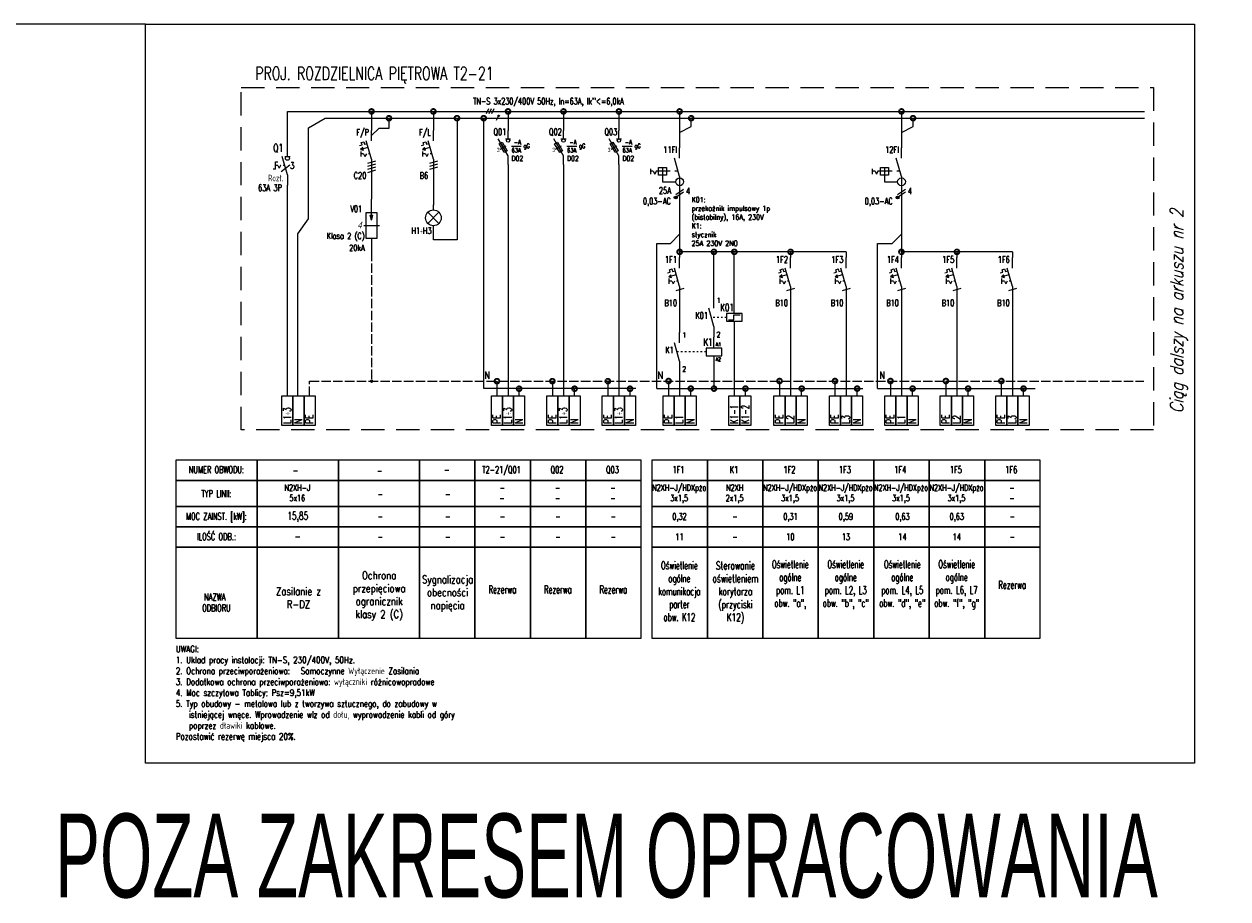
# Model space of a CAD drawing. Header units: millimetres. Extents: x -1290 to 1795, y -4192 to -1311.
# Tile 8 of 256: x -53 to 406, y -2793 to -2459. Entities that reach past the tile are written whole.
import ezdxf
from ezdxf.enums import TextEntityAlignment as Align

# ---------------------------------------------------------------- set-up
doc = ezdxf.new("R2010")
doc.units = ezdxf.units.MM
for name, pattern in [('ACAD_ISO02W100', [15, 12, -3]), ('ACAD_ISO03W100', [30, 12, -18]), ('DASHED', [19.05, 12.7, -6.35]), ('REDNIA', [0])]:
    doc.linetypes.add(name, pattern=pattern)
for name, color, linetype in [('A4_TABELKA', 255, 'Continuous'), ('L', 1, 'Continuous'), ('N', 3, 'Continuous'), ('PE', 9, 'Continuous'), ('SCHEMAT', 3, 'Continuous'), ('Symbole', 3, 'Continuous'), ('Tekst', 7, 'Continuous')]:
    doc.layers.add(name, color=color, linetype=linetype)
doc.layers.add('SCHEMAT_PROJ', color=1, linetype='Continuous', lineweight=9)
doc.styles.add('ROMANS', font='romans.shx', dxfattribs={"width": 0.8})
doc.styles.get("Standard").update_dxf_attribs({"font": 'ARIALN.TTF', "width": 0.8})

# ---------------------------------------------------------------- blocks, each defined once
blk = doc.blocks.new('689o789o')
h = blk.add_hatch(color=256)
edge = h.paths.add_edge_path()
edge.add_arc((0.34, 0.66), 0.211, 0, 360)
blk.add_line((0.34, 0.66), (-0.34, -0.66))
blk.add_circle((0.34, 0.66), 0.211)
blk = doc.blocks.new('Żarówka')
at = {"layer": 'Symbole'}
for p, q in [((0, -2), (0, 0)), ((-2.12, -7.12), (2.12, -2.88)), ((-2.12, -2.88), (2.12, -7.12))]:
    blk.add_line(p, q, dxfattribs=at)
blk.add_circle((0, -5), 3, dxfattribs=at)
blk = doc.blocks.new('Kropka')
at = {"color": 0, "const_width": 0.919}
blk.add_lwpolyline([(0.01, -0.19, 0.198912), (0.14, -0.14, 0.198912), (0.2, -0.01, 0.198912), (0.14, 0.12, 0.198912), (0.01, 0.17, 0.198912), (-0.12, 0.12, 0.198912), (-0.17, -0.01, 0.198912), (-0.12, -0.14, 0.198912), (0.01, -0.19)], format="xyb", close=True, dxfattribs=at)
blk = doc.blocks.new('Ochronnik przepięciowy')
at = {"layer": 'Symbole'}
for p, q in [((0, -8), (0, 0)), ((0, -8), (-0.5, -6)), ((-0.5, -6), (0.5, -6)), ((-0.44, -6.25), (0.44, -6.25)), ((-0.38, -6.5), (0.38, -6.5)), ((-0.31, -6.75), (0.31, -6.75)), ((-0.25, -7), (0.25, -7)), ((-0.19, -7.25), (0.19, -7.25)), ((-0.12, -7.5), (0.12, -7.5)), ((0, -8), (0.5, -6)), ((0, -15), (0, -20))]:
    blk.add_line(p, q, dxfattribs=at)
at = {"layer": 'Symbole', "color": 5}
blk.add_line((-3, -10), (3, -10), dxfattribs=at)
at = {"layer": 'Symbole'}
blk.add_lwpolyline([(-2, -5), (2, -5), (2, -15), (-2, -15), (-2, -5)], dxfattribs=at)
at = {"layer": 'Symbole', "color": 7, "oblique": 15, "width": 0.8, "flags": 8}
blk.add_attdef('N', (-6.35, -11.05), '', height=2.5, dxfattribs=at)
blk = doc.blocks.new('1INST')
blk.add_hatch(color=3).paths.add_polyline_path([(-4.17, -7.33), (-3.07, -7.53), (-3.35, -6.57)])
for p, q in [((0, -4), (0, 0)), ((0, -11), (-2, -4)), ((0, -11), (0, -15))]:
    blk.add_line(p, q)
at = {"color": 3}
for p, q in [((-3.91, -4.59), (-2.95, -4.31)), ((-3.64, -5.55), (-3.91, -4.59)), ((-2.95, -4.31), (-2.68, -5.28)), ((-4.6, -5.83), (-3.64, -5.55)), ((-1.29, -6.5), (-4.17, -7.33)), ((-4, -10), (-4, -8)), ((-3.02, -8.96), (-4, -8.96)), ((-3.02, -8.96), (-2.5, -10)), ((-2.68, -5.28), (-1.71, -5)), ((-1.98, -8.96), (-2.5, -10))]:
    blk.add_line(p, q, dxfattribs=at)
at = {"color": 3, "linetype": 'ACAD_ISO03W100', "ltscale": 0.05}
blk.add_line((-0.58, -8.96), (-1.98, -8.96), dxfattribs=at)
at = {"color": 3}
blk.add_lwpolyline([(-4.17, -7.33), (-3.07, -7.53), (-3.35, -6.57)], close=True, dxfattribs=at)
at = {"color": 3, "linetype": 'ACAD_ISO03W100', "style": 'ROMANS', "width": 0.7}
for tag, p in [('NR_APARATU', (-1, -2)), ('TYP_APARATU', (-1, -19)), ('PRĄD_APARATU', (-1, -24))]:
    blk.add_attdef(tag, text='', height=2.5, dxfattribs=at).set_placement(p, align=Align.RIGHT)
at = {"color": 3, "linetype": 'ACAD_ISO03W100', "style": 'ROMANS', "text_generation_flag": 4, "width": 0.5}
blk.add_attdef('LICZBA_FAZ', text='', height=2, rotation=270, dxfattribs=at).set_placement((0, -11.5), align=Align.MIDDLE_LEFT)
blk = doc.blocks.new('Rozłacznik bezpiecznikowy 01')
for p, q in [((0, -5), (0, 0)), ((0, -15), (-5.77, -5)), ((-5.25, -7.9), (-3.52, -6.9)), ((-3.52, -6.9), (-0.52, -12.1)), ((-1.5, -5), (1.5, -5)), ((-2.25, -13.1), (-5.25, -7.9)), ((-4.39, -7.4), (-1.39, -12.6)), ((-0.52, -12.1), (-2.25, -13.1)), ((0, -20), (0, -15))]:
    blk.add_line(p, q)
at = {"color": 7}
blk.add_line((-4.62, -11), (-1.15, -9), dxfattribs=at)
blk.add_circle((0, -6), 1)
at = {"color": 7, "width": 0.8, "flags": 8}
blk.add_attdef('N', (-6.96, -12.84), '', height=2.5, dxfattribs=at)
blk = doc.blocks.new('1rp2b')
h = blk.add_hatch(color=3)
edge = h.paths.add_edge_path()
edge.add_arc((-1.5, -19), 0.559, 0, 360)
for p, q in [((0, -4), (0, 0)), ((0, -11), (-2, -4)), ((0, -11), (0, -22))]:
    blk.add_line(p, q)
at = {"color": 3}
for p, q in [((-11.02, -10.04), (-11.02, -8.04)), ((-10.04, -9), (-11.02, -9)), ((-10.04, -9), (-9.52, -10.04)), ((-9, -9), (-9.52, -10.04)), ((-8, -9), (-9, -9)), ((-5, -9), (-8, -9)), ((-6.5, -7.5), (-6.5, -10.5)), ((-6.5, -10.5), (-6.5, -13)), ((-6.5, -13), (-1.5, -13)), ((1.5, -16), (-1.5, -18)), ((1.5, -17), (-1.5, -19))]:
    blk.add_line(p, q, dxfattribs=at)
at = {"color": 3, "linetype": 'ACAD_ISO03W100', "ltscale": 0.1}
blk.add_line((-0.57, -9), (-5, -9), dxfattribs=at)
at = {"color": 3}
blk.add_lwpolyline([(-5, -10.5), (-8, -10.5), (-8, -7.5), (-5, -7.5)], close=True, dxfattribs=at)
for centre, radius in [((0, -13), 1.5), ((-1.5, -19), 0.559)]:
    blk.add_circle(centre, radius, dxfattribs=at)
at = {"color": 3, "linetype": 'ACAD_ISO03W100', "style": 'ROMANS', "width": 0.7}
for tag, p in [('NR_APARATU', (-1, -2)), ('TYP_APARATU', (-1, -24.5)), ('PRĄD_APARATU', (-1, -28.5))]:
    blk.add_attdef(tag, text='', height=2.5, dxfattribs=at).set_placement(p, align=Align.RIGHT)
blk = doc.blocks.new('stykzwier')
for p, q in [((0, -4), (0, 0)), ((0, -11), (-2, -4)), ((0, -11), (0, -15))]:
    blk.add_line(p, q)
at = {"color": 3, "style": 'ROMANS', "width": 0.7}
for tag, p in [('NR_STYKU1', (1, -2)), ('NR_STYKU2', (1, -15))]:
    blk.add_attdef(tag, p, '', height=2, dxfattribs=at)
at = {"color": 3, "linetype": 'ACAD_ISO03W100', "style": 'ROMANS', "width": 0.7}
blk.add_attdef('NR_APARATU', text='', height=2.5, dxfattribs=at).set_placement((-7, -8), align=Align.RIGHT)
blk = doc.blocks.new('ROZL3B')
for p, q in [((0, -4), (0, 0)), ((0, -11), (-2, -4)), ((-1, -4), (1, -4)), ((0, -11), (0, -15))]:
    blk.add_line(p, q)
at = {"color": 7}
for p, q in [((-4.53, -8.89), (-5.47, -8.89)), ((-4.53, -8.93), (-4.53, -6.08)), ((-4.53, -6.08), (-3.59, -6.08)), ((-3.61, -7.5), (-4.53, -7.5)), ((-3.61, -7.5), (-3.13, -8.47)), ((-2.64, -7.5), (-3.13, -8.47)), ((-2.41, -9.75), (0.92, -7.19))]:
    blk.add_line(p, q, dxfattribs=at)
at = {"color": 7, "linetype": 'ACAD_ISO03W100', "ltscale": 0.05}
blk.add_line((-1, -7.5), (-2.64, -7.5), dxfattribs=at)
blk.add_circle((0, -4.75), 0.75)
at = {"color": 7, "linetype": 'Continuous', "style": 'ROMANS', "width": 0.7}
blk.add_text('3', height=2.5, dxfattribs=at).set_placement((1.05, -8.74))
at = {"color": 3, "linetype": 'ACAD_ISO03W100', "style": 'ROMANS', "width": 0.7, "flags": 4}
for tag, p in [('NR_APARATU', (-10, 3)), ('TYP_APARATU1', (-10, -2.5)), ('TYP_APARATU2', (-10, -6))]:
    blk.add_attdef(tag, p, '', height=2.5, dxfattribs=at)

msp = doc.modelspace()

# ---------------------------------------------------------------- linework, layer by layer
for p, q in [((124.44, -2491.31), (123.48, -2493.18)), ((125.47, -2491.31), (124.5, -2493.18)), ((126.47, -2491.31), (125.51, -2493.18))]:
    msp.add_line(p, q)
at = {"layer": 'A4_TABELKA'}
for points in [[(45.6, -2600.8), (49.83, -2600.8), (49.83, -2612.08), (45.6, -2612.08)], [(49.83, -2600.8), (54.06, -2600.8), (54.06, -2612.08), (49.83, -2612.08)], [(54.06, -2600.8), (58.29, -2600.8), (58.29, -2612.08), (54.06, -2612.08)], [(125.51, -2600.8), (129.74, -2600.8), (129.74, -2612.08), (125.51, -2612.08)], [(129.74, -2600.8), (133.97, -2600.8), (133.97, -2612.08), (129.74, -2612.08)], [(133.97, -2600.8), (138.2, -2600.8), (138.2, -2612.08), (133.97, -2612.08)], [(146.66, -2600.8), (150.89, -2600.8), (150.89, -2612.08), (146.66, -2612.08)], [(150.89, -2600.8), (155.12, -2600.8), (155.12, -2612.08), (150.89, -2612.08)], [(155.12, -2600.8), (159.35, -2600.8), (159.35, -2612.08), (155.12, -2612.08)], [(167.81, -2600.8), (172.04, -2600.8), (172.04, -2612.08), (167.81, -2612.08)], [(172.04, -2600.8), (176.27, -2600.8), (176.27, -2612.08), (172.04, -2612.08)], [(176.27, -2600.8), (180.5, -2600.8), (180.5, -2612.08), (176.27, -2612.08)], [(190.96, -2600.8), (195.19, -2600.8), (195.19, -2612.08), (190.96, -2612.08)], [(195.19, -2600.8), (199.42, -2600.8), (199.42, -2612.08), (195.19, -2612.08)], [(199.42, -2600.8), (203.65, -2600.8), (203.65, -2612.08), (199.42, -2612.08)], [(216.05, -2600.8), (220.28, -2600.8), (220.28, -2612.08), (216.05, -2612.08)], [(220.28, -2600.8), (224.51, -2600.8), (224.51, -2612.08), (220.28, -2612.08)], [(233.26, -2600.8), (237.49, -2600.8), (237.49, -2612.08), (233.26, -2612.08)], [(237.49, -2600.8), (241.72, -2600.8), (241.72, -2612.08), (237.49, -2612.08)], [(241.72, -2600.8), (245.95, -2600.8), (245.95, -2612.08), (241.72, -2612.08)], [(254.41, -2600.8), (258.64, -2600.8), (258.64, -2612.08), (254.41, -2612.08)], [(258.64, -2600.8), (262.87, -2600.8), (262.87, -2612.08), (258.64, -2612.08)], [(262.87, -2600.8), (267.1, -2600.8), (267.1, -2612.08), (262.87, -2612.08)], [(275.56, -2600.8), (279.79, -2600.8), (279.79, -2612.08), (275.56, -2612.08)], [(279.79, -2600.8), (284.02, -2600.8), (284.02, -2612.08), (279.79, -2612.08)], [(284.02, -2600.8), (288.25, -2600.8), (288.25, -2612.08), (284.02, -2612.08)], [(296.71, -2600.8), (300.94, -2600.8), (300.94, -2612.08), (296.71, -2612.08)], [(300.94, -2600.8), (305.17, -2600.8), (305.17, -2612.08), (300.94, -2612.08)], [(305.17, -2600.8), (309.4, -2600.8), (309.4, -2612.08), (305.17, -2612.08)], [(317.86, -2600.8), (322.09, -2600.8), (322.09, -2612.08), (317.86, -2612.08)], [(322.09, -2600.8), (326.32, -2600.8), (326.32, -2612.08), (322.09, -2612.08)], [(326.32, -2600.8), (330.55, -2600.8), (330.55, -2612.08), (326.32, -2612.08)], [(5.14, -2633.1), (36.16, -2633.1), (36.16, -2625.35), (5.14, -2625.35)], [(36.16, -2633.1), (67.18, -2633.1), (67.18, -2625.35), (36.16, -2625.35)], [(67.18, -2633.1), (98.08, -2633.1), (98.08, -2625.35), (67.18, -2625.35)], [(98.08, -2633.1), (119.23, -2633.1), (119.23, -2625.35), (98.08, -2625.35)], [(119.23, -2633.1), (140.38, -2633.1), (140.38, -2625.35), (119.23, -2625.35)], [(140.38, -2633.1), (161.53, -2633.1), (161.53, -2625.35), (140.38, -2625.35)], [(161.53, -2633.1), (182.68, -2633.1), (182.68, -2625.35), (161.53, -2625.35)], [(186.73, -2633.1), (207.88, -2633.1), (207.88, -2625.35), (186.73, -2625.35)], [(207.88, -2633.1), (229.03, -2633.1), (229.03, -2625.35), (207.88, -2625.35)], [(229.03, -2633.1), (250.18, -2633.1), (250.18, -2625.35), (229.03, -2625.35)], [(250.18, -2633.1), (271.33, -2633.1), (271.33, -2625.35), (250.18, -2625.35)], [(271.33, -2633.1), (292.48, -2633.1), (292.48, -2625.35), (271.33, -2625.35)], [(292.48, -2633.1), (313.63, -2633.1), (313.63, -2625.35), (292.48, -2625.35)], [(313.63, -2633.1), (334.78, -2633.1), (334.78, -2625.35), (313.63, -2625.35)], [(5.14, -2642.97), (36.16, -2642.97), (36.16, -2633.1), (5.14, -2633.1)], [(36.16, -2642.97), (67.18, -2642.97), (67.18, -2633.1), (36.16, -2633.1)], [(67.18, -2642.97), (98.08, -2642.97), (98.08, -2633.1), (67.18, -2633.1)], [(98.08, -2642.97), (119.23, -2642.97), (119.23, -2633.1), (98.08, -2633.1)], [(119.23, -2642.97), (140.38, -2642.97), (140.38, -2633.1), (119.23, -2633.1)], [(140.38, -2642.97), (161.53, -2642.97), (161.53, -2633.1), (140.38, -2633.1)], [(161.53, -2642.97), (182.68, -2642.97), (182.68, -2633.1), (161.53, -2633.1)], [(186.73, -2642.97), (207.88, -2642.97), (207.88, -2633.1), (186.73, -2633.1)], [(207.88, -2642.97), (229.03, -2642.97), (229.03, -2633.1), (207.88, -2633.1)], [(229.03, -2642.97), (250.18, -2642.97), (250.18, -2633.1), (229.03, -2633.1)], [(250.18, -2642.97), (271.33, -2642.97), (271.33, -2633.1), (250.18, -2633.1)], [(271.33, -2642.97), (292.48, -2642.97), (292.48, -2633.1), (271.33, -2633.1)], [(292.48, -2642.97), (313.63, -2642.97), (313.63, -2633.1), (292.48, -2633.1)], [(313.63, -2642.97), (334.78, -2642.97), (334.78, -2633.1), (313.63, -2633.1)], [(5.14, -2650.73), (36.16, -2650.73), (36.16, -2642.97), (5.14, -2642.97)], [(36.16, -2650.73), (67.18, -2650.73), (67.18, -2642.97), (36.16, -2642.97)], [(67.18, -2650.73), (98.08, -2650.73), (98.08, -2642.97), (67.18, -2642.97)], [(98.08, -2650.73), (119.23, -2650.73), (119.23, -2642.97), (98.08, -2642.97)], [(119.23, -2650.73), (140.38, -2650.73), (140.38, -2642.97), (119.23, -2642.97)], [(140.38, -2650.73), (161.53, -2650.73), (161.53, -2642.97), (140.38, -2642.97)], [(161.53, -2650.73), (182.68, -2650.73), (182.68, -2642.97), (161.53, -2642.97)], [(186.73, -2650.73), (207.88, -2650.73), (207.88, -2642.97), (186.73, -2642.97)], [(207.88, -2650.73), (229.03, -2650.73), (229.03, -2642.97), (207.88, -2642.97)], [(229.03, -2650.73), (250.18, -2650.73), (250.18, -2642.97), (229.03, -2642.97)], [(250.18, -2650.73), (271.33, -2650.73), (271.33, -2642.97), (250.18, -2642.97)], [(271.33, -2650.73), (292.48, -2650.73), (292.48, -2642.97), (271.33, -2642.97)], [(292.48, -2650.73), (313.63, -2650.73), (313.63, -2642.97), (292.48, -2642.97)], [(313.63, -2650.73), (334.78, -2650.73), (334.78, -2642.97), (313.63, -2642.97)], [(5.14, -2658.48), (36.16, -2658.48), (36.16, -2650.73), (5.14, -2650.73)], [(36.16, -2658.48), (67.18, -2658.48), (67.18, -2650.73), (36.16, -2650.73)], [(67.18, -2658.48), (98.08, -2658.48), (98.08, -2650.73), (67.18, -2650.73)], [(98.08, -2658.48), (119.23, -2658.48), (119.23, -2650.73), (98.08, -2650.73)], [(119.23, -2658.48), (140.38, -2658.48), (140.38, -2650.73), (119.23, -2650.73)], [(140.38, -2658.48), (161.53, -2658.48), (161.53, -2650.73), (140.38, -2650.73)], [(161.53, -2658.48), (182.68, -2658.48), (182.68, -2650.73), (161.53, -2650.73)], [(186.73, -2658.48), (207.88, -2658.48), (207.88, -2650.73), (186.73, -2650.73)], [(207.88, -2658.48), (229.03, -2658.48), (229.03, -2650.73), (207.88, -2650.73)], [(229.03, -2658.48), (250.18, -2658.48), (250.18, -2650.73), (229.03, -2650.73)], [(250.18, -2658.48), (271.33, -2658.48), (271.33, -2650.73), (250.18, -2650.73)], [(271.33, -2658.48), (292.48, -2658.48), (292.48, -2650.73), (271.33, -2650.73)], [(292.48, -2658.48), (313.63, -2658.48), (313.63, -2650.73), (292.48, -2650.73)], [(313.63, -2658.48), (334.78, -2658.48), (334.78, -2650.73), (313.63, -2650.73)], [(5.14, -2693.19), (36.16, -2693.19), (36.16, -2658.48), (5.14, -2658.48)], [(36.16, -2693.19), (67.18, -2693.19), (67.18, -2658.48), (36.16, -2658.48)], [(67.18, -2693.19), (98.08, -2693.19), (98.08, -2658.48), (67.18, -2658.48)], [(98.08, -2693.19), (119.23, -2693.19), (119.23, -2658.48), (98.08, -2658.48)], [(119.23, -2693.19), (140.38, -2693.19), (140.38, -2658.48), (119.23, -2658.48)], [(140.38, -2693.19), (161.53, -2693.19), (161.53, -2658.48), (140.38, -2658.48)], [(161.53, -2693.19), (182.68, -2693.19), (182.68, -2658.48), (161.53, -2658.48)], [(186.73, -2693.19), (207.88, -2693.19), (207.88, -2658.48), (186.73, -2658.48)], [(207.88, -2693.19), (229.03, -2693.19), (229.03, -2658.48), (207.88, -2658.48)], [(229.03, -2693.19), (250.18, -2693.19), (250.18, -2658.48), (229.03, -2658.48)], [(250.18, -2693.19), (271.33, -2693.19), (271.33, -2658.48), (250.18, -2658.48)], [(271.33, -2693.19), (292.48, -2693.19), (292.48, -2658.48), (271.33, -2658.48)], [(292.48, -2693.19), (313.63, -2693.19), (313.63, -2658.48), (292.48, -2658.48)], [(313.63, -2693.19), (334.78, -2693.19), (334.78, -2658.48), (313.63, -2658.48)]]:
    msp.add_lwpolyline(points, close=True, dxfattribs=at)
at = {"layer": 'Defpoints', "color": 2, "linetype": 'REDNIA'}
msp.add_lwpolyline([(-6.39, -2458.92), (-1290.35, -2458.92)], dxfattribs=at)
at = {"layer": 'Defpoints', "color": 6, "linetype": 'REDNIA'}
msp.add_lwpolyline([(-6.39, -2458.92), (393.61, -2458.92), (393.61, -2740.92), (-6.39, -2740.92)], close=True, dxfattribs=at)
at = {"layer": 'L'}
for p, q in [((47.72, -2492.25), (374.64, -2492.25)), ((79.81, -2492.25), (79.81, -2499.48)), ((103.4, -2492.25), (103.4, -2499.48)), ((131.86, -2492.25), (131.86, -2499.48)), ((153.01, -2492.25), (153.01, -2499.48)), ((174.16, -2492.25), (174.16, -2499.48)), ((103.4, -2512.16), (103.4, -2528.07)), ((260.75, -2545.83), (197.3, -2545.83)), ((218.16, -2569.35), (218.16, -2545.83)), ((324.2, -2545.83), (281.9, -2545.83))]:
    msp.add_line(p, q, dxfattribs=at)
at = {"layer": 'L', "color": 255, "linetype": 'DASHED', "ltscale": 0.7}
msp.add_lwpolyline([(30.07, -2483.11), (378.07, -2483.11), (378.07, -2613.78), (30.07, -2613.78)], close=True, dxfattribs=at)
at = {"layer": 'L'}
for points in [[(47.72, -2505.39), (47.72, -2492.25)], [(197.3, -2492.25), (197.3, -2506.09)], [(281.9, -2492.25), (281.9, -2506.09)], [(131.86, -2512.44), (131.86, -2600.8)], [(153.01, -2512.44), (153.01, -2600.8)], [(174.16, -2512.44), (174.16, -2600.8)], [(47.72, -2600.8), (47.72, -2520.39)], [(197.3, -2528.09), (197.3, -2548.03)], [(281.9, -2528.09), (281.9, -2548.03)], [(210.38, -2563.33), (210.38, -2545.83)], [(239.6, -2545.83), (239.6, -2548.03)], [(260.75, -2545.83), (260.75, -2548.03)], [(303.05, -2545.83), (303.05, -2548.03)], [(324.2, -2545.83), (324.2, -2548.03)], [(197.3, -2560.25), (197.3, -2576.53)], [(239.6, -2561.03), (239.6, -2600.8)], [(260.75, -2561.03), (260.75, -2600.8)], [(281.9, -2560.25), (281.9, -2600.8)], [(303.05, -2560.25), (303.05, -2600.8)], [(324.2, -2560.25), (324.2, -2600.8)], [(218.16, -2572.31), (218.16, -2600.8)], [(210.38, -2582.54), (210.38, -2578.33)], [(197.3, -2591.53), (197.3, -2600.8)], [(260.75, -2591.53), (260.75, -2600.8)]]:
    msp.add_lwpolyline(points, dxfattribs=at)
at = {"layer": 'N'}
for p, q in [((210.38, -2585.5), (210.38, -2597.98)), ((136.09, -2600.89), (136.09, -2598.07)), ((157.24, -2600.89), (157.24, -2598.07)), ((178.39, -2600.89), (178.39, -2598.07)), ((201.53, -2600.8), (201.53, -2597.98)), ((222.39, -2600.8), (222.39, -2597.98)), ((243.83, -2600.8), (243.83, -2597.98)), ((264.98, -2600.8), (264.98, -2597.98)), ((286.13, -2600.8), (286.13, -2597.98)), ((307.28, -2600.8), (307.28, -2597.98)), ((328.43, -2600.8), (328.43, -2597.98))]:
    msp.add_line(p, q, dxfattribs=at)
for points in [[(51.67, -2600.8), (51.67, -2538.89), (55.74, -2533.26), (55.74, -2498.45), (62.16, -2494.84)], [(62.16, -2494.84), (374.64, -2494.84)], [(86.44, -2494.84), (86.44, -2498.77), (82.53, -2498.77), (79.81, -2501.48)], [(112.4, -2494.84), (112.4, -2541.18), (103.4, -2541.18), (103.4, -2535.85)], [(180.62, -2597.98), (122.58, -2597.98), (122.58, -2494.84)], [(197.3, -2500.34), (201.72, -2497.94), (201.72, -2494.84)], [(281.9, -2500.34), (286.32, -2497.94), (286.32, -2494.84)], [(188.62, -2597.98), (267.12, -2597.98)], [(272.78, -2597.98), (332.9, -2597.98)]]:
    msp.add_lwpolyline(points, dxfattribs=at)
at = {"layer": 'PE', "linetype": 'ACAD_ISO02W100', "ltscale": 0.3}
msp.add_line((79.81, -2545.77), (79.81, -2595.48), dxfattribs=at)
at = {"layer": 'PE', "linetype": 'ACAD_ISO02W100', "ltscale": 3}
for p, q in [((127.63, -2595.16), (127.63, -2600.8)), ((148.78, -2595.16), (148.78, -2600.8)), ((169.93, -2595.16), (169.93, -2600.8)), ((193.07, -2595.06), (193.07, -2600.7)), ((235.37, -2595.06), (235.37, -2600.7)), ((256.52, -2595.06), (256.52, -2600.7)), ((277.67, -2595.06), (277.67, -2600.7)), ((298.82, -2595.06), (298.82, -2600.7)), ((319.97, -2595.06), (319.97, -2600.7))]:
    msp.add_line(p, q, dxfattribs=at)
at = {"layer": 'PE', "linetype": 'ACAD_ISO02W100', "ltscale": 0.3}
msp.add_lwpolyline([(56.18, -2600.8), (56.18, -2595.16), (374.32, -2595.16)], dxfattribs=at)
at = {"layer": 'SCHEMAT', "color": 3}
for points in [[(188.62, -2597.98), (188.62, -2542.6), (193.78, -2542.6), (197.3, -2539.08)], [(272.78, -2597.98), (272.78, -2542.6), (278.38, -2542.6), (281.9, -2539.08)]]:
    msp.add_lwpolyline(points, dxfattribs=at)
at = {"layer": 'SCHEMAT_PROJ', "linetype": 'Continuous'}
msp.add_lwpolyline([(79.81, -2512.44), (79.81, -2525.77)], dxfattribs=at)
at = {"layer": 'SCHEMAT_PROJ', "color": 7, "linetype": 'ACAD_ISO03W100', "ltscale": 0.05}
for points in [[(215.2, -2570.83), (209.61, -2570.83)], [(207.42, -2584.03), (196.3, -2584.03)]]:
    msp.add_lwpolyline(points, dxfattribs=at)
at = {"layer": 'SCHEMAT_PROJ', "color": 3}
for points in [[(215.2, -2572.31), (221.12, -2572.31), (221.12, -2569.35), (215.2, -2569.35)], [(207.42, -2585.5), (213.34, -2585.5), (213.34, -2582.54), (207.42, -2582.54)]]:
    msp.add_lwpolyline(points, close=True, dxfattribs=at)
at = {"layer": 'SCHEMAT_PROJ'}
msp.add_lwpolyline([(215.9, -2571.75), (218.01, -2571.75), (218.01, -2569.88), (220.39, -2569.88)], dxfattribs=at)
at = {"layer": 'Symbole', "color": 7}
for p, q in [((133.13, -2505.56), (136.89, -2505.56)), ((154.28, -2505.56), (158.04, -2505.56)), ((175.43, -2505.56), (179.19, -2505.56))]:
    msp.add_line(p, q, dxfattribs=at)

# ---------------------------------------------------------------- block references
at = {"xscale": 1.41, "yscale": 1.41, "zscale": 1.41}
msp.add_blockref('689o789o', (127.78, -2494.84), dxfattribs=at)
at = {"layer": 'L', "xscale": 1.973999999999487, "yscale": 1.973999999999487, "zscale": 1.973999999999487}
for p in [(79.78, -2492.23), (103.37, -2492.23), (131.83, -2492.23), (152.98, -2492.23), (174.13, -2492.23), (197.27, -2492.23), (281.87, -2492.23), (197.27, -2545.81), (210.35, -2545.81), (218.13, -2545.81), (239.6, -2545.83), (281.87, -2545.81), (303.02, -2545.81)]:
    msp.add_blockref('Kropka', p, dxfattribs=at)
at = {"layer": 'N', "xscale": 1.973999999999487, "yscale": 1.973999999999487, "zscale": 1.973999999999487}
for p in [(86.44, -2494.84), (112.37, -2494.8), (122.55, -2494.82), (201.69, -2494.82), (286.29, -2494.82), (136.06, -2598.03), (157.21, -2598.03), (178.36, -2598.03), (201.53, -2597.98), (210.38, -2597.98), (222.39, -2597.98), (243.83, -2597.98), (264.98, -2597.98), (286.13, -2597.98), (307.28, -2597.98), (328.43, -2597.98)]:
    msp.add_blockref('Kropka', p, dxfattribs=at)
at = {"layer": 'PE', "xscale": 1.973999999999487, "yscale": 1.973999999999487, "zscale": 1.973999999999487}
for p in [(127.6, -2595.14), (148.75, -2595.14), (169.9, -2595.14), (193.07, -2595.09), (235.37, -2595.09), (256.52, -2595.09), (277.67, -2595.09), (298.82, -2595.09), (319.97, -2595.09)]:
    msp.add_blockref('Kropka', p, dxfattribs=at)
at = {"layer": 'PE', "linetype": 'ACAD_ISO02W100', "ltscale": 0.3}
msp.add_blockref('Kropka', (79.81, -2595.16), dxfattribs=at)
at = {"layer": 'SCHEMAT', "linetype": 'DASHED', "ltscale": 0.25}
ref = msp.add_blockref('Ochronnik przepięciowy', (79.81, -2525.77), dxfattribs=at)
ref.add_attrib('N', '4', (74.46, -2536.82), dxfattribs={"layer": 'Symbole', "color": 7, "height": 2.5, "oblique": 15, "width": 0.8})
at = {"layer": 'SCHEMAT_PROJ', "linetype": 'Continuous'}
ref = msp.add_blockref('1INST', (79.81, -2499.48), dxfattribs=at)
ref.add_attrib('NR_APARATU', 'F/P', dxfattribs={"layer": '0', "color": 3, "linetype": 'ACAD_ISO03W100', "height": 2.5, "style": 'ROMANS', "width": 0.7}).set_placement((78.81, -2501.48), align=Align.RIGHT)
ref.add_attrib('PRĄD_APARATU', 'C20', dxfattribs={"layer": '0', "color": 3, "linetype": 'ACAD_ISO03W100', "height": 2.5, "style": 'ROMANS', "width": 0.7}).set_placement((77.82, -2517.98), align=Align.RIGHT)
ref.add_attrib('LICZBA_FAZ', '////', dxfattribs={"layer": '0', "color": 3, "linetype": 'ACAD_ISO03W100', "height": 2, "rotation": 270, "style": 'ROMANS', "text_generation_flag": 4, "width": 0.5}).set_placement((79.81, -2510.98), align=Align.MIDDLE_LEFT)
ref = msp.add_blockref('1INST', (103.4, -2499.48), dxfattribs=at)
ref.add_attrib('NR_APARATU', 'F/L', dxfattribs={"layer": '0', "color": 3, "linetype": 'ACAD_ISO03W100', "height": 2.5, "style": 'ROMANS', "width": 0.7}).set_placement((102.4, -2501.48), align=Align.RIGHT)
ref.add_attrib('PRĄD_APARATU', 'B6', dxfattribs={"layer": '0', "color": 3, "linetype": 'ACAD_ISO03W100', "height": 2.5, "style": 'ROMANS', "width": 0.7}).set_placement((101.41, -2517.98), align=Align.RIGHT)
ref.add_attrib('LICZBA_FAZ', '///', dxfattribs={"layer": '0', "color": 3, "linetype": 'ACAD_ISO03W100', "height": 2, "rotation": 270, "style": 'ROMANS', "text_generation_flag": 4, "width": 0.5}).set_placement((103.4, -2510.98), align=Align.MIDDLE_LEFT)
at = {"layer": 'SCHEMAT_PROJ'}
ref = msp.add_blockref('Rozłacznik bezpiecznikowy 01', (131.86, -2499.48), dxfattribs=dict(at, xscale=0.6479999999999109, yscale=0.6479999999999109, zscale=0.6479999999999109))
ref.add_attrib('N', '3', (127.6, -2507.74), dxfattribs={"layer": 'Symbole', "color": 7, "height": 1.62, "width": 0.8})
ref = msp.add_blockref('Rozłacznik bezpiecznikowy 01', (153.01, -2499.48), dxfattribs=dict(at, xscale=0.6479999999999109, yscale=0.6479999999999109, zscale=0.6479999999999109))
ref.add_attrib('N', '3', (148.75, -2507.74), dxfattribs={"layer": 'Symbole', "color": 7, "height": 1.62, "width": 0.8})
ref = msp.add_blockref('Rozłacznik bezpiecznikowy 01', (174.16, -2499.48), dxfattribs=dict(at, xscale=0.6479999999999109, yscale=0.6479999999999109, zscale=0.6479999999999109))
ref.add_attrib('N', '3', (169.9, -2507.74), dxfattribs={"layer": 'Symbole', "color": 7, "height": 1.62, "width": 0.8})
ref = msp.add_blockref('ROZL3B', (47.72, -2505.39), dxfattribs=at)
ref.add_attrib('NR_APARATU', 'Q1', (42.32, -2507.67), dxfattribs={"layer": '0', "color": 3, "linetype": 'ACAD_ISO03W100', "height": 3, "style": 'ROMANS', "width": 0.7, "flags": 4})
ref.add_attrib('TYP_APARATU1', 'Rozł.', (40.38, -2518.9), dxfattribs={"layer": '0', "color": 3, "linetype": 'ACAD_ISO03W100', "height": 2.5, "style": 'ROMANS', "width": 0.7, "flags": 4})
ref.add_attrib('TYP_APARATU2', '63A 3P', (36.53, -2522.61), dxfattribs={"layer": '0', "color": 3, "linetype": 'ACAD_ISO03W100', "height": 2.5, "style": 'ROMANS', "width": 0.7, "flags": 4})
ref = msp.add_blockref('1rp2b', (197.3, -2506.09), dxfattribs=at)
ref.add_attrib('NR_APARATU', '11FI', dxfattribs={"layer": '0', "color": 3, "linetype": 'ACAD_ISO03W100', "height": 2.5, "style": 'ROMANS', "width": 0.7}).set_placement((196.3, -2508.09), align=Align.RIGHT)
ref.add_attrib('TYP_APARATU', '25A', dxfattribs={"layer": '0', "color": 3, "linetype": 'ACAD_ISO03W100', "height": 2.5, "style": 'ROMANS', "width": 0.7}).set_placement((193.97, -2523.69), align=Align.RIGHT)
ref.add_attrib('PRĄD_APARATU', '0,03-AC', dxfattribs={"layer": '0', "color": 3, "linetype": 'ACAD_ISO03W100', "height": 2.5, "style": 'ROMANS', "width": 0.7}).set_placement((193.97, -2527.69), align=Align.RIGHT)
ref.add_attrib('LICZBA_BIEGUNÓW', '4', (199.72, -2523.85), dxfattribs={"layer": '0', "color": 3, "linetype": 'ACAD_ISO03W100', "height": 2.5, "style": 'ROMANS', "width": 0.7})
ref = msp.add_blockref('1rp2b', (281.9, -2506.09), dxfattribs=at)
ref.add_attrib('NR_APARATU', '12FI', dxfattribs={"layer": '0', "color": 3, "linetype": 'ACAD_ISO03W100', "height": 2.5, "style": 'ROMANS', "width": 0.7}).set_placement((280.9, -2508.09), align=Align.RIGHT)
ref.add_attrib('PRĄD_APARATU', '0,03-AC', dxfattribs={"layer": '0', "color": 3, "linetype": 'ACAD_ISO03W100', "height": 2.5, "style": 'ROMANS', "width": 0.7}).set_placement((278.57, -2527.69), align=Align.RIGHT)
ref.add_attrib('LICZBA_BIEGUNÓW', '4', (284.32, -2523.85), dxfattribs={"layer": '0', "color": 3, "linetype": 'ACAD_ISO03W100', "height": 2.5, "style": 'ROMANS', "width": 0.7})
at = {"layer": 'SCHEMAT_PROJ', "linetype": 'Continuous'}
ref = msp.add_blockref('1INST', (197.3, -2548.03), dxfattribs=at)
ref.add_attrib('NR_APARATU', '1F1', dxfattribs={"layer": '0', "color": 3, "linetype": 'ACAD_ISO03W100', "height": 2.5, "style": 'ROMANS', "width": 0.7}).set_placement((196.3, -2550.03), align=Align.RIGHT)
ref.add_attrib('PRĄD_APARATU', 'B10', dxfattribs={"layer": '0', "color": 3, "linetype": 'ACAD_ISO03W100', "height": 2.5, "style": 'ROMANS', "width": 0.7}).set_placement((196.3, -2566.57), align=Align.RIGHT)
ref.add_attrib('LICZBA_FAZ', '/', dxfattribs={"layer": '0', "color": 3, "linetype": 'ACAD_ISO03W100', "height": 2, "rotation": 270, "style": 'ROMANS', "text_generation_flag": 4, "width": 0.5}).set_placement((197.3, -2559.53), align=Align.MIDDLE_LEFT)
ref = msp.add_blockref('1INST', (239.6, -2548.03), dxfattribs=at)
ref.add_attrib('NR_APARATU', '1F2', dxfattribs={"layer": '0', "color": 3, "linetype": 'ACAD_ISO03W100', "height": 2.5, "style": 'ROMANS', "width": 0.7}).set_placement((238.6, -2550.03), align=Align.RIGHT)
ref.add_attrib('PRĄD_APARATU', 'B10', dxfattribs={"layer": '0', "color": 3, "linetype": 'ACAD_ISO03W100', "height": 2.5, "style": 'ROMANS', "width": 0.7}).set_placement((238.6, -2566.57), align=Align.RIGHT)
ref.add_attrib('LICZBA_FAZ', '/', dxfattribs={"layer": '0', "color": 3, "linetype": 'ACAD_ISO03W100', "height": 2, "rotation": 270, "style": 'ROMANS', "text_generation_flag": 4, "width": 0.5}).set_placement((239.6, -2559.53), align=Align.MIDDLE_LEFT)
ref = msp.add_blockref('1INST', (260.75, -2548.03), dxfattribs=at)
ref.add_attrib('NR_APARATU', '1F3', dxfattribs={"layer": '0', "color": 3, "linetype": 'ACAD_ISO03W100', "height": 2.5, "style": 'ROMANS', "width": 0.7}).set_placement((259.75, -2550.03), align=Align.RIGHT)
ref.add_attrib('PRĄD_APARATU', 'B10', dxfattribs={"layer": '0', "color": 3, "linetype": 'ACAD_ISO03W100', "height": 2.5, "style": 'ROMANS', "width": 0.7}).set_placement((259.75, -2566.57), align=Align.RIGHT)
ref.add_attrib('LICZBA_FAZ', '/', dxfattribs={"layer": '0', "color": 3, "linetype": 'ACAD_ISO03W100', "height": 2, "rotation": 270, "style": 'ROMANS', "text_generation_flag": 4, "width": 0.5}).set_placement((260.75, -2559.53), align=Align.MIDDLE_LEFT)
ref = msp.add_blockref('1INST', (281.9, -2548.03), dxfattribs=at)
ref.add_attrib('NR_APARATU', '1F4', dxfattribs={"layer": '0', "color": 3, "linetype": 'ACAD_ISO03W100', "height": 2.5, "style": 'ROMANS', "width": 0.7}).set_placement((280.9, -2550.03), align=Align.RIGHT)
ref.add_attrib('PRĄD_APARATU', 'B10', dxfattribs={"layer": '0', "color": 3, "linetype": 'ACAD_ISO03W100', "height": 2.5, "style": 'ROMANS', "width": 0.7}).set_placement((280.9, -2566.57), align=Align.RIGHT)
ref.add_attrib('LICZBA_FAZ', '/', dxfattribs={"layer": '0', "color": 3, "linetype": 'ACAD_ISO03W100', "height": 2, "rotation": 270, "style": 'ROMANS', "text_generation_flag": 4, "width": 0.5}).set_placement((281.9, -2559.53), align=Align.MIDDLE_LEFT)
ref = msp.add_blockref('1INST', (303.05, -2548.03), dxfattribs=at)
ref.add_attrib('NR_APARATU', '1F5', dxfattribs={"layer": '0', "color": 3, "linetype": 'ACAD_ISO03W100', "height": 2.5, "style": 'ROMANS', "width": 0.7}).set_placement((302.05, -2550.03), align=Align.RIGHT)
ref.add_attrib('PRĄD_APARATU', 'B10', dxfattribs={"layer": '0', "color": 3, "linetype": 'ACAD_ISO03W100', "height": 2.5, "style": 'ROMANS', "width": 0.7}).set_placement((302.05, -2566.57), align=Align.RIGHT)
ref.add_attrib('LICZBA_FAZ', '/', dxfattribs={"layer": '0', "color": 3, "linetype": 'ACAD_ISO03W100', "height": 2, "rotation": 270, "style": 'ROMANS', "text_generation_flag": 4, "width": 0.5}).set_placement((303.05, -2559.53), align=Align.MIDDLE_LEFT)
ref = msp.add_blockref('1INST', (324.2, -2548.03), dxfattribs=at)
ref.add_attrib('NR_APARATU', '1F6', dxfattribs={"layer": '0', "color": 3, "linetype": 'ACAD_ISO03W100', "height": 2.5, "style": 'ROMANS', "width": 0.7}).set_placement((323.2, -2550.03), align=Align.RIGHT)
ref.add_attrib('PRĄD_APARATU', 'B10', dxfattribs={"layer": '0', "color": 3, "linetype": 'ACAD_ISO03W100', "height": 2.5, "style": 'ROMANS', "width": 0.7}).set_placement((323.2, -2566.57), align=Align.RIGHT)
ref.add_attrib('LICZBA_FAZ', '/', dxfattribs={"layer": '0', "color": 3, "linetype": 'ACAD_ISO03W100', "height": 2, "rotation": 270, "style": 'ROMANS', "text_generation_flag": 4, "width": 0.5}).set_placement((324.2, -2559.53), align=Align.MIDDLE_LEFT)
at = {"layer": 'SCHEMAT_PROJ'}
ref = msp.add_blockref('stykzwier', (210.38, -2563.33), dxfattribs=at)
ref.add_attrib('NR_APARATU', 'K01', dxfattribs={"layer": '0', "color": 3, "linetype": 'ACAD_ISO03W100', "height": 2.5, "style": 'ROMANS', "width": 0.7}).set_placement((208.13, -2571.33), align=Align.RIGHT)
ref.add_attrib('NR_STYKU1', '1', (211.38, -2565.33), dxfattribs={"layer": '0', "color": 3, "height": 2, "style": 'ROMANS', "width": 0.7})
ref.add_attrib('NR_STYKU2', '2', (211.38, -2578.33), dxfattribs={"layer": '0', "color": 3, "height": 2, "style": 'ROMANS', "width": 0.7})
ref = msp.add_blockref('stykzwier', (197.3, -2576.53), dxfattribs=at)
ref.add_attrib('NR_APARATU', 'K1', dxfattribs={"layer": '0', "color": 3, "linetype": 'ACAD_ISO03W100', "height": 2.5, "style": 'ROMANS', "width": 0.7}).set_placement((195.06, -2584.53), align=Align.RIGHT)
ref.add_attrib('NR_STYKU1', '1', (198.3, -2578.53), dxfattribs={"layer": '0', "color": 3, "height": 2, "style": 'ROMANS', "width": 0.7})
ref.add_attrib('NR_STYKU2', '2', (198.3, -2591.53), dxfattribs={"layer": '0', "color": 3, "height": 2, "style": 'ROMANS', "width": 0.7})
at = {"layer": 'Symbole'}
msp.add_blockref('Żarówka', (103.4, -2527.85), dxfattribs=at)

# ---------------------------------------------------------------- texts
at = {"color": 3, "style": 'ROMANS', "width": 0.7}
for s, p in [('K01', (212.82, -2568.49)), ('K1', (206.38, -2581.68))]:
    msp.add_text(s, height=2.817, dxfattribs=at).set_placement(p)
at = {"layer": 'A4_TABELKA', "style": 'ROMANS'}
for s, height, width, p in [("TN-S 3x230/400V 50Hz, In=63A, Ik''<=6,0kA", 2.4675, 0.7, (147.26, -2489.58)), ('NUMER OBWODU:', 2.6437, 0.7, (20.65, -2630.28)), ('-', 2.64, 0.7, (50.8, -2630.56)), ('-', 2.64, 0.7, (82.88, -2630.65)), ('-', 2.64, 0.7, (108.52, -2630.28)), ('T2-21/Q01', 2.644, 0.7, (129.37, -2630.28)), ('Q02', 2.644, 0.7, (150.52, -2630.28)), ('Q03', 2.644, 0.7, (171.67, -2630.28)), ('1F1', 2.644, 0.7, (196.87, -2630.28)), ('K1', 2.644, 0.7, (218.02, -2630.28)), ('1F2', 2.644, 0.7, (239.17, -2630.28)), ('1F3', 2.644, 0.7, (260.32, -2630.28)), ('1F4', 2.644, 0.7, (281.47, -2630.28)), ('1F5', 2.644, 0.7, (302.62, -2630.28)), ('1F6', 2.644, 0.7, (323.77, -2630.28)), ('N2XH-J', 2.467, 0.7, (51.51, -2637.02)), ('N2XH-J/HDXpżo', 2.4675, 0.6, (197.14, -2637.02)), ('N2XH', 2.467, 0.7, (218.29, -2637.02)), ('N2XH-J/HDXpżo', 2.4675, 0.6, (239.44, -2637.02)), ('N2XH-J/HDXpżo', 2.4675, 0.6, (260.59, -2637.02)), ('N2XH-J/HDXpżo', 2.4675, 0.6, (281.74, -2637.02)), ('N2XH-J/HDXpżo', 2.4675, 0.6, (302.89, -2637.02)), ('TYP LINII:', 2.644, 0.7, (20.65, -2639.45)), ('5x16', 2.467, 0.7, (51.48, -2640.97)), ('-', 2.47, 0.7, (83.15, -2639.47)), ('-', 2.47, 0.7, (108.9, -2639.47)), ('-', 2.47, 0.7, (129.64, -2637.02)), ('-', 2.47, 0.7, (150.79, -2637.02)), ('-', 2.47, 0.7, (171.94, -2637.02)), ('3x1,5', 2.467, 0.7, (197.11, -2640.97)), ('2x1,5', 2.467, 0.7, (218.26, -2640.97)), ('3x1,5', 2.467, 0.7, (239.41, -2640.97)), ('3x1,5', 2.467, 0.7, (260.56, -2640.97)), ('3x1,5', 2.467, 0.7, (281.71, -2640.97)), ('3x1,5', 2.467, 0.7, (302.86, -2640.97)), ('-', 2.47, 0.6, (324.04, -2637.02)), ('-', 2.47, 0.7, (129.61, -2640.97)), ('-', 2.47, 0.7, (150.76, -2640.97)), ('-', 2.47, 0.7, (171.91, -2640.97)), ('-', 2.47, 0.7, (324.01, -2640.97)), ('MOC ZAINST. [kW]:', 2.6437, 0.7, (20.65, -2648.01)), ('15,85', 2.961, 0.7, (51.67, -2648.01)), ('-', 2.47, 0.7, (83.15, -2648.03)), ('-', 2.47, 0.7, (108.9, -2648.03)), ('-', 2.47, 0.7, (129.75, -2648.01)), ('-', 2.47, 0.7, (150.9, -2648.01)), ('-', 2.47, 0.7, (172.05, -2648.01)), ('0,32', 2.467, 0.7, (197.25, -2648.01)), ('-', 2.47, 0.7, (218.4, -2648.01)), ('0,31', 2.467, 0.7, (239.55, -2648.01)), ('0,59', 2.467, 0.7, (260.7, -2648.01)), ('0,63', 2.467, 0.7, (282.26, -2648.01)), ('0,63', 2.467, 0.7, (303, -2648.01)), ('-', 2.47, 0.7, (324.15, -2648.01)), ('ILOŚĆ ODB.:', 2.6437, 0.7, (20.65, -2655.77)), ('11', 2.467, 0.7, (197.25, -2655.78)), ('10', 2.467, 0.7, (239.55, -2655.78)), ('13', 2.467, 0.7, (260.7, -2655.78)), ('14', 2.467, 0.7, (282.26, -2655.78)), ('14', 2.467, 0.7, (303, -2655.78)), ('-', 2.96, 0.7, (51.67, -2655.77)), ('-', 2.47, 0.7, (83.15, -2655.78)), ('-', 2.47, 0.7, (108.9, -2655.78)), ('-', 2.47, 0.7, (129.75, -2655.78)), ('-', 2.47, 0.7, (150.9, -2655.78)), ('-', 2.47, 0.7, (172.05, -2655.78)), ('-', 2.47, 0.7, (218.4, -2655.78)), ('-', 2.47, 0.7, (324.15, -2655.78)), ('NAZWA ', 2.644, 0.7, (20.65, -2678.81)), ('ODBIORU', 2.644, 0.7, (20.65, -2683.04))]:
    msp.add_text(s, height=height, dxfattribs=dict(at, width=width)).set_placement(p, align=Align.CENTER)
for s, height, width, p in [('L1÷3', 2.961, 0.7, (49.13, -2611.37)), ('L1÷3', 2.961, 0.7, (133.27, -2611.37)), ('L1÷3', 2.961, 0.7, (154.42, -2611.37)), ('L1÷3', 2.961, 0.7, (175.57, -2611.37)), ('K1-1', 2.961, 0.65, (219.57, -2611.37)), ('K1-2', 2.961, 0.65, (223.8, -2611.37)), ('N', 2.96, 0.7, (53.36, -2611.37)), ('PE', 2.961, 0.7, (57.59, -2611.37)), ('PE', 2.961, 0.7, (129.04, -2611.37)), ('N', 2.96, 0.7, (137.5, -2611.37)), ('PE', 2.961, 0.7, (150.19, -2611.37)), ('N', 2.96, 0.7, (158.65, -2611.37)), ('PE', 2.961, 0.7, (171.34, -2611.37)), ('N', 2.96, 0.7, (179.8, -2611.37)), ('PE', 2.961, 0.7, (194.48, -2611.37)), ('L1', 2.961, 0.7, (198.71, -2611.37)), ('N', 2.96, 0.7, (202.94, -2611.37)), ('PE', 2.961, 0.7, (236.78, -2611.37)), ('L2', 2.961, 0.7, (241.01, -2611.37)), ('N', 2.96, 0.7, (245.24, -2611.37)), ('PE', 2.961, 0.7, (257.93, -2611.37)), ('L3', 2.961, 0.7, (262.16, -2611.37)), ('N', 2.96, 0.7, (266.39, -2611.37)), ('PE', 2.961, 0.7, (279.08, -2611.37)), ('L1', 2.961, 0.7, (283.31, -2611.37)), ('N', 2.96, 0.7, (287.54, -2611.37)), ('PE', 2.961, 0.7, (300.23, -2611.37)), ('L2', 2.961, 0.7, (304.46, -2611.37)), ('N', 2.96, 0.7, (308.69, -2611.37)), ('PE', 2.961, 0.7, (321.38, -2611.37)), ('L3', 2.961, 0.7, (325.61, -2611.37)), ('N', 2.96, 0.7, (329.84, -2611.37))]:
    msp.add_text(s, height=height, rotation=90, dxfattribs=dict(at, width=width)).set_placement(p)
at = {"layer": 'A4_TABELKA', "char_height": 2.961, "attachment_point": 5, "style": 'ROMANS'}
for s, insert, width in [('{\\W0.65;Oświetlenie\\Pogólne\\Pkomunikacja parter\\Pobw. K12}', (197.2, -2675.33), 17.7899), ('{\\W0.7;Sterowanie oświetleniem\\Pkorytarza \\P(przyciski K12)}', (218.57, -2675.86), 17.7899), ('{\\W0.65;Oświetlenie\\Pogólne\\Ppom. L1\\Pobw. "a",}', (239.5, -2672.87), 20.3102), ('{\\W0.65;Oświetlenie\\Pogólne\\Ppom. L2, L3\\Pobw. "b", "c"}', (260.65, -2672.87), 20.3102), ('{\\W0.65;Oświetlenie\\Pogólne\\Ppom. L4, L5\\Pobw. "d", "e"}', (282.21, -2672.87), 20.3102), ('{\\W0.65;Oświetlenie\\Pogólne\\Ppom. L6, L7\\Pobw. "f", "g"}', (302.95, -2672.87), 20.3102), ('Ochrona przepięciowa\\Pogranicznik klasy 2 (C)', (82.71, -2677.15), 27.7124), ('Sygnalizacja\\Pobecności\\Pnapięcia', (108.82, -2676.24), 24.0038), ('{\\W0.65;Rezerwa}', (324.1, -2672.87), 20.3102), ('Zasilanie z R-DZ', (51.94, -2677.79), 24.0038), ('{\\W0.65;Rezerwa}', (129.7, -2674.64), 17.7899), ('{\\W0.65;Rezerwa}', (150.85, -2674.64), 17.7899), ('{\\W0.65;Rezerwa}', (172, -2674.64), 17.7899)]:
    msp.add_mtext(s, dxfattribs=dict(at, insert=insert, width=width))
at = {"layer": 'Defpoints', "color": 6, "linetype": 'REDNIA', "width": 0.7}
msp.add_text('POZA ZAKRESEM OPRACOWANIA', height=32, dxfattribs=at).set_placement((-40.88, -2792.13))
at = {"layer": 'L', "color": 3, "style": 'ROMANS', "width": 0.7}
for s, p in [('63A', (133.22, -2507.9)), (' -A', (133.14, -2504.81)), ('gG', (137.75, -2506.23)), ('63A', (154.37, -2507.9)), (' -A', (154.29, -2504.81)), ('gG', (158.9, -2506.23)), ('63A', (175.52, -2507.9)), (' -A', (175.44, -2504.81)), ('gG', (180.05, -2506.23))]:
    msp.add_text(s, height=1.662, dxfattribs=at).set_placement(p)
at = {"layer": 'N', "style": 'ROMANS', "width": 0.8}
for p in [(122.82, -2594.31), (188.87, -2594.31), (273.47, -2594.31)]:
    msp.add_text('N', height=2.82, dxfattribs=at).set_placement(p)
at = {"layer": 'SCHEMAT', "color": 3, "style": 'ROMANS', "width": 0.7}
for s, height, p in [('Q01', 2.5, (126.31, -2501.26)), ('Q02', 2.5, (147.46, -2501.26)), ('Q03', 2.5, (168.61, -2501.26)), ('D02', 2, (133.19, -2511.16)), ('D02', 2, (154.34, -2511.16)), ('D02', 2, (175.49, -2511.16)), ('V01', 2.5, (71.65, -2530.68))]:
    msp.add_text(s, height=height, dxfattribs=at).set_placement(p)
for s, height, p in [('Klasa 2 (C)', 2.3441, (77.14, -2540.91)), ('H1÷H3', 2.5, (102.68, -2538.99)), ('20kA', 2.344, (77.14, -2545.46))]:
    msp.add_text(s, height=height, dxfattribs=at).set_placement(p, align=Align.RIGHT)
at = {"layer": 'SCHEMAT', "color": 3, "style": 'ROMANS', "oblique": 15, "width": 0.8}
msp.add_text('Ciąg dalszy na arkuszu nr 2', height=5, rotation=90, dxfattribs=at).set_placement((389.36, -2607.39))
at = {"layer": 'SCHEMAT', "color": 3, "insert": (201.85, -2524.9), "char_height": 2, "width": 34.6937, "attachment_point": 1, "style": 'ROMANS'}
msp.add_mtext('K01: \\Pprzekaźnik impulsowy 1p (bistabilny), 16A, 230V\\PK1: \\Pstycznik \\P25A 230V 2NO', dxfattribs=at)
at = {"layer": 'SCHEMAT_PROJ', "color": 3, "style": 'ROMANS', "width": 0.7}
for s, p in [('A1', (211.08, -2581.84)), ('A2', (211.08, -2587.48))]:
    msp.add_text(s, height=1.4, dxfattribs=at).set_placement(p)
at = {"layer": 'Symbole', "color": 4, "style": 'ROMANS', "width": 0.7}
msp.add_text('PROJ. ROZDZIELNICA PIĘTROWA T2-21', height=5, dxfattribs=at).set_placement((35.46, -2480.25))
at = {"layer": 'Tekst', "insert": (5.16, -2696.1), "char_height": 2.5, "width": 121.3618, "attachment_point": 1, "style": 'ROMANS'}
msp.add_mtext('UWAGI:\\P1. Uklad pracy instalacji: TN-S, 230/400V, 50Hz.\\P2. Ochrona przeciwporażeniowa:   Samoczynne Wyłączenie Zasilania\\P3. Dodatkowa ochrona przeciwporażeniowa: wyłączniki różnicowopradowe\\P4. Moc szczytowa Tablicy: Psz=9,51kW\\P\\pxi-2,l2;5. Typ obudowy - metalowa lub z tworzywa sztucznego, do zabudowy w istniejącej wnęce. Wprowadzenie wlz od dołu, wyprowadzenie kabli od góry poprzez dławiki kablowe. \\PPozostawić rezerwę miejsca 20%.', dxfattribs=at)

doc.saveas('drawing.dxf')
